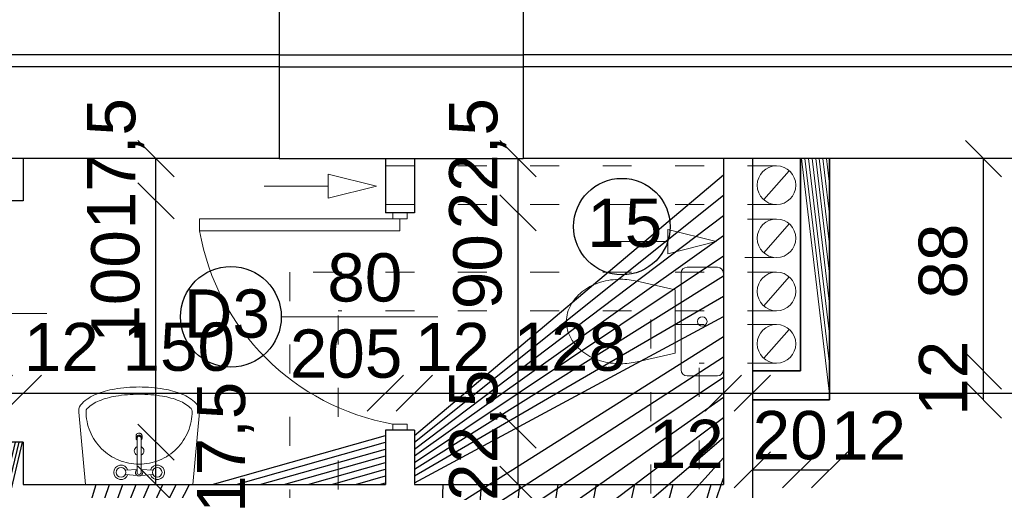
# Model space of a CAD drawing. Header units: millimetres. Extents: x 6197 to 108098, y 4257 to 29730.
# Tile 46 of 148: x 20342 to 20750, y 10724 to 10919. Entities that reach past the tile are written whole.
import ezdxf

# ---------------------------------------------------------------- set-up
doc = ezdxf.new("R2010")
doc.units = ezdxf.units.MM
doc.linetypes.add('ACAD_ISO03W100', pattern=[30, 12, -18])
doc.layers.add('wuposażenie 0.15', color=140, linetype='Continuous', lineweight=15)
doc.styles.get("Standard").update_dxf_attribs({"font": 'arial.ttf'})
doc.dimstyles.new('ISO-25', dxfattribs={"dimtxt": 2.5, "dimasz": 2.5, "dimexe": 1.25, "dimexo": 0.625, "dimtad": 1, "dimtxsty": 'Standard', "dimcen": 2.5, "dimadec": 0, "dimazin": 0, "dimtfac": 1, "dimtmove": 0, "dimatfit": 3, "dimfxl": 1, "dimarcsym": 0})
pattern_1 = [(45, (-1177844323.7111, -935728472.6591815), (-11.22532015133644, 11.22532015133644), [])]

# ---------------------------------------------------------------- blocks, each defined once
blk = doc.blocks.new('_Oblique')
at = {"color": 0, "linetype": 'ByBlock', "lineweight": -2}
blk.add_line((-0.5, -0.5), (0.5, 0.5), dxfattribs=at)
blk = doc.blocks.new('*D669')
at = {"color": 0, "lineweight": -2, "transparency": 16777216}
blk.add_line((20988.1055555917, 10726.62654205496), (20988.1055555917, 10861.62654539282), dxfattribs=at)
at = {"layer": 'Defpoints', "color": 0, "transparency": 16777216}
for p in [(20988.1055555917, 10861.62654539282), (21083.33067399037, 10861.62654539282), (20633.33067399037, 10726.62654205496)]:
    blk.add_point(p, dxfattribs=at)
at = {"color": 0, "lineweight": -2, "transparency": 16777216, "xscale": 15, "yscale": 15, "zscale": 15}
for p, rotation in [((20988.1055555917, 10861.62654539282), 90), ((20988.1055555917, 10726.62654205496), 270)]:
    blk.add_blockref('_Oblique', p, dxfattribs=dict(at, rotation=rotation))
at = {"color": 0, "transparency": 16777216, "insert": (20971.40974503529, 10797.68859978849), "char_height": 20, "attachment_point": 5, "rotation": 90}
blk.add_mtext('135', dxfattribs=at)
blk = doc.blocks.new('*D670')
at = {"color": 0, "lineweight": -2, "transparency": 16777216}
blk.add_line((20988.10555392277, 10714.62654205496), (20988.10555392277, 10726.62654610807), dxfattribs=at)
at = {"layer": 'Defpoints', "color": 0, "transparency": 16777216}
for p in [(20633.33067399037, 10726.62654610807), (20988.10555392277, 10726.62654610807), (20633.33067422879, 10714.62654205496)]:
    blk.add_point(p, dxfattribs=at)
at = {"color": 0, "lineweight": -2, "transparency": 16777216, "xscale": 15, "yscale": 15, "zscale": 15}
for p, rotation in [((20988.10555392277, 10726.62654610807), 90), ((20988.10555392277, 10714.62654205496), 270)]:
    blk.add_blockref('_Oblique', p, dxfattribs=dict(at, rotation=rotation))
at = {"color": 0, "transparency": 16777216, "insert": (20971.40974098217, 10725.86548193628), "char_height": 20, "attachment_point": 5, "rotation": 90}
blk.add_mtext('12', dxfattribs=at)
blk = doc.blocks.new('*D683')
at = {"color": 0, "lineweight": -2, "transparency": 16777216}
blk.add_line((20331.33067399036, 10764.41267701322), (20343.33067399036, 10764.41267701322), dxfattribs=at)
at = {"layer": 'Defpoints', "color": 0, "transparency": 16777216}
for p in [(20331.33067399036, 10861.92880567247), (20343.33067399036, 10861.62654169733), (20343.33067399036, 10764.41267701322)]:
    blk.add_point(p, dxfattribs=at)
at = {"color": 0, "lineweight": -2, "transparency": 16777216, "xscale": 15, "yscale": 15, "zscale": 15, "rotation": 180}
blk.add_blockref('_Oblique', (20331.33067399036, 10764.41267701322), dxfattribs=at)
at = {"color": 0, "lineweight": -2, "transparency": 16777216, "xscale": 15, "yscale": 15, "zscale": 15}
blk.add_blockref('_Oblique', (20343.33067399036, 10764.41267701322), dxfattribs=at)
at = {"color": 0, "transparency": 16777216, "insert": (20359.09790521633, 10783.55646010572), "char_height": 20, "attachment_point": 5}
blk.add_mtext('12', dxfattribs=at)
blk = doc.blocks.new('*D684')
at = {"color": 0, "lineweight": -2, "transparency": 16777216}
blk.add_line((20343.33067399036, 10764.41267701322), (20493.33067399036, 10764.41267701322), dxfattribs=at)
at = {"layer": 'Defpoints', "color": 0, "transparency": 16777216}
for p in [(20343.33067399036, 10861.92880567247), (20493.33067399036, 10861.92880519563), (20493.33067399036, 10764.41267701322)]:
    blk.add_point(p, dxfattribs=at)
at = {"color": 0, "lineweight": -2, "transparency": 16777216, "xscale": 15, "yscale": 15, "zscale": 15, "rotation": 180}
blk.add_blockref('_Oblique', (20343.33067399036, 10764.41267701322), dxfattribs=at)
at = {"color": 0, "lineweight": -2, "transparency": 16777216, "xscale": 15, "yscale": 15, "zscale": 15}
blk.add_blockref('_Oblique', (20493.33067399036, 10764.41267701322), dxfattribs=at)
at = {"color": 0, "transparency": 16777216, "insert": (20407.71204095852, 10783.55646010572), "char_height": 20, "attachment_point": 5}
blk.add_mtext('150', dxfattribs=at)
blk = doc.blocks.new('*D685')
at = {"color": 0, "lineweight": -2, "transparency": 16777216}
blk.add_line((20493.33067399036, 10764.41267653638), (20505.33067399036, 10764.41267653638), dxfattribs=at)
at = {"layer": 'Defpoints', "color": 0, "transparency": 16777216}
for p in [(20493.33067399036, 10861.92880519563), (20505.33067399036, 10861.62654122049), (20505.33067399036, 10764.41267653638)]:
    blk.add_point(p, dxfattribs=at)
at = {"color": 0, "lineweight": -2, "transparency": 16777216, "xscale": 15, "yscale": 15, "zscale": 15, "rotation": 180}
blk.add_blockref('_Oblique', (20493.33067399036, 10764.41267653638), dxfattribs=at)
at = {"color": 0, "lineweight": -2, "transparency": 16777216, "xscale": 15, "yscale": 15, "zscale": 15}
blk.add_blockref('_Oblique', (20505.33067399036, 10764.41267653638), dxfattribs=at)
at = {"color": 0, "transparency": 16777216, "insert": (20521.09790521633, 10783.55645962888), "char_height": 20, "attachment_point": 5}
blk.add_mtext('12', dxfattribs=at)
blk = doc.blocks.new('*D686')
at = {"color": 0, "lineweight": -2, "transparency": 16777216}
blk.add_line((20505.33067399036, 10764.41267653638), (20633.33067399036, 10764.41267653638), dxfattribs=at)
at = {"layer": 'Defpoints', "color": 0, "transparency": 16777216}
for p in [(20505.33067399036, 10861.92880519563), (20633.33067399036, 10861.62654539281), (20633.33067399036, 10764.41267653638)]:
    blk.add_point(p, dxfattribs=at)
at = {"color": 0, "lineweight": -2, "transparency": 16777216, "xscale": 15, "yscale": 15, "zscale": 15, "rotation": 180}
blk.add_blockref('_Oblique', (20505.33067399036, 10764.41267653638), dxfattribs=at)
at = {"color": 0, "lineweight": -2, "transparency": 16777216, "xscale": 15, "yscale": 15, "zscale": 15}
blk.add_blockref('_Oblique', (20633.33067399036, 10764.41267653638), dxfattribs=at)
at = {"color": 0, "transparency": 16777216, "insert": (20569.70461493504, 10783.55645962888), "char_height": 20, "attachment_point": 5}
blk.add_mtext('128', dxfattribs=at)
blk = doc.blocks.new('*D687')
at = {"color": 0, "lineweight": -2, "transparency": 16777216}
blk.add_line((20633.33067351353, 10764.41267653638), (20645.33067351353, 10764.41267653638), dxfattribs=at)
at = {"layer": 'Defpoints', "color": 0, "transparency": 16777216}
for p in [(20633.33067351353, 10861.92880519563), (20645.33067351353, 10861.62654122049), (20645.33067351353, 10764.41267653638)]:
    blk.add_point(p, dxfattribs=at)
at = {"color": 0, "lineweight": -2, "transparency": 16777216, "xscale": 15, "yscale": 15, "zscale": 15, "rotation": 180}
blk.add_blockref('_Oblique', (20633.33067351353, 10764.41267653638), dxfattribs=at)
at = {"color": 0, "lineweight": -2, "transparency": 16777216, "xscale": 15, "yscale": 15, "zscale": 15}
blk.add_blockref('_Oblique', (20645.33067351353, 10764.41267653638), dxfattribs=at)
at = {"color": 0, "transparency": 16777216, "insert": (20617.94449072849, 10743.42352625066), "char_height": 20, "attachment_point": 5}
blk.add_mtext('12', dxfattribs=at)
blk = doc.blocks.new('*D688')
at = {"color": 0, "lineweight": -2, "transparency": 16777216}
blk.add_line((20645.33067351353, 10764.41267653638), (21083.33067399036, 10764.41267653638), dxfattribs=at)
at = {"layer": 'Defpoints', "color": 0, "transparency": 16777216}
for p in [(20645.33067351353, 10861.92880519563), (21083.33067399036, 10861.62654539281), (21083.33067399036, 10764.41267653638)]:
    blk.add_point(p, dxfattribs=at)
at = {"color": 0, "lineweight": -2, "transparency": 16777216, "xscale": 15, "yscale": 15, "zscale": 15, "rotation": 180}
blk.add_blockref('_Oblique', (20645.33067351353, 10764.41267653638), dxfattribs=at)
at = {"color": 0, "lineweight": -2, "transparency": 16777216, "xscale": 15, "yscale": 15, "zscale": 15}
blk.add_blockref('_Oblique', (21083.33067399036, 10764.41267653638), dxfattribs=at)
at = {"color": 0, "transparency": 16777216, "insert": (20867.13768654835, 10783.55645962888), "char_height": 20, "attachment_point": 5}
blk.add_mtext('438', dxfattribs=at)
blk = doc.blocks.new('*D692')
at = {"color": 0, "lineweight": -2, "transparency": 16777216}
blk.add_line((20548.25502210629, 10839.12654360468), (20548.25502210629, 10861.62654122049), dxfattribs=at)
at = {"layer": 'Defpoints', "color": 0, "transparency": 16777216}
for p in [(20505.33067399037, 10861.62654122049), (20548.25502210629, 10861.62654122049), (20505.33067399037, 10839.12654360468)]:
    blk.add_point(p, dxfattribs=at)
at = {"color": 0, "lineweight": -2, "transparency": 16777216, "xscale": 15, "yscale": 15, "zscale": 15}
for p, rotation in [((20548.25502210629, 10861.62654122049), 90), ((20548.25502210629, 10839.12654360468), 270)]:
    blk.add_blockref('_Oblique', p, dxfattribs=dict(at, rotation=rotation))
at = {"color": 0, "transparency": 16777216, "insert": (20531.5592067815, 10859.48962482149), "char_height": 20, "attachment_point": 5, "rotation": 90}
blk.add_mtext('22,5', dxfattribs=at)
blk = doc.blocks.new('*D693')
at = {"color": 0, "lineweight": -2, "transparency": 16777216}
blk.add_line((20548.25502496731, 10749.12654360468), (20548.25502496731, 10839.12654360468), dxfattribs=at)
at = {"layer": 'Defpoints', "color": 0, "transparency": 16777216}
for p in [(20505.33067399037, 10839.12654360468), (20548.25502496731, 10839.12654360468), (20505.33067399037, 10749.12654360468)]:
    blk.add_point(p, dxfattribs=at)
at = {"color": 0, "lineweight": -2, "transparency": 16777216, "xscale": 15, "yscale": 15, "zscale": 15}
for p, rotation in [((20548.25502496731, 10839.12654360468), 90), ((20548.25502496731, 10749.12654360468), 270)]:
    blk.add_blockref('_Oblique', p, dxfattribs=dict(at, rotation=rotation))
at = {"color": 0, "transparency": 16777216, "insert": (20531.5592067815, 10814.76401110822), "char_height": 20, "attachment_point": 5, "rotation": 90}
blk.add_mtext('90', dxfattribs=at)
blk = doc.blocks.new('*D694')
at = {"color": 0, "lineweight": -2, "transparency": 16777216}
blk.add_line((20548.25502615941, 10726.62654575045), (20548.25502615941, 10749.12654336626), dxfattribs=at)
at = {"layer": 'Defpoints', "color": 0, "transparency": 16777216}
for p in [(20505.33067708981, 10749.12654336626), (20548.25502615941, 10749.12654336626), (20505.33067708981, 10726.62654575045)]:
    blk.add_point(p, dxfattribs=at)
at = {"color": 0, "lineweight": -2, "transparency": 16777216, "xscale": 15, "yscale": 15, "zscale": 15}
for p, rotation in [((20548.25502615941, 10749.12654336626), 90), ((20548.25502615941, 10726.62654575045), 270)]:
    blk.add_blockref('_Oblique', p, dxfattribs=dict(at, rotation=rotation))
at = {"color": 0, "transparency": 16777216, "insert": (20531.55920988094, 10746.98962696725), "char_height": 20, "attachment_point": 5, "rotation": 90}
blk.add_mtext('22,5', dxfattribs=at)
blk = doc.blocks.new('*D698')
at = {"color": 0, "lineweight": -2, "transparency": 16777216}
blk.add_line((20398.27643424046, 10844.12654360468), (20398.27643424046, 10861.62654539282), dxfattribs=at)
at = {"layer": 'Defpoints', "color": 0, "transparency": 16777216}
for p in [(20343.33067399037, 10861.62654539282), (20398.27643424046, 10861.62654539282), (20343.33067422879, 10844.12654360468)]:
    blk.add_point(p, dxfattribs=at)
at = {"color": 0, "lineweight": -2, "transparency": 16777216, "xscale": 15, "yscale": 15, "zscale": 15}
for p, rotation in [((20398.27643424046, 10861.62654539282), 90), ((20398.27643424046, 10844.12654360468), 270)]:
    blk.add_blockref('_Oblique', p, dxfattribs=dict(at, rotation=rotation))
at = {"color": 0, "transparency": 16777216, "insert": (20381.58061700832, 10859.48962482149), "char_height": 20, "attachment_point": 5, "rotation": 90}
blk.add_mtext('17,5', dxfattribs=at)
blk = doc.blocks.new('*D699')
at = {"color": 0, "lineweight": -2, "transparency": 16777216}
blk.add_line((20398.27643757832, 10744.12654360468), (20398.27643757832, 10844.12654360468), dxfattribs=at)
at = {"layer": 'Defpoints', "color": 0, "transparency": 16777216}
for p in [(20343.33067422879, 10844.12654360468), (20398.27643757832, 10844.12654360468), (20343.33067422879, 10744.12654360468)]:
    blk.add_point(p, dxfattribs=at)
at = {"color": 0, "lineweight": -2, "transparency": 16777216, "xscale": 15, "yscale": 15, "zscale": 15}
for p, rotation in [((20398.27643757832, 10844.12654360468), 90), ((20398.27643757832, 10744.12654360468), 270)]:
    blk.add_blockref('_Oblique', p, dxfattribs=dict(at, rotation=rotation))
at = {"color": 0, "transparency": 16777216, "insert": (20381.58061700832, 10808.6688607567), "char_height": 20, "attachment_point": 5, "rotation": 90}
blk.add_mtext('100', dxfattribs=at)
blk = doc.blocks.new('*D700')
at = {"color": 0, "lineweight": -2, "transparency": 16777216}
blk.add_line((20398.276438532, 10726.62654181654), (20398.276438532, 10744.12654360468), dxfattribs=at)
at = {"layer": 'Defpoints', "color": 0, "transparency": 16777216}
for p in [(20343.33067637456, 10744.12654360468), (20398.276438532, 10744.12654360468), (20343.33067661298, 10726.62654181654)]:
    blk.add_point(p, dxfattribs=at)
at = {"color": 0, "lineweight": -2, "transparency": 16777216, "xscale": 15, "yscale": 15, "zscale": 15}
for p, rotation in [((20398.276438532, 10744.12654360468), 90), ((20398.276438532, 10726.62654181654), 270)]:
    blk.add_blockref('_Oblique', p, dxfattribs=dict(at, rotation=rotation))
at = {"color": 0, "transparency": 16777216, "insert": (20427.08247095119, 10741.98962303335), "char_height": 20, "attachment_point": 5, "rotation": 90}
blk.add_mtext('17,5', dxfattribs=at)
blk = doc.blocks.new('*D947')
at = {"color": 0, "lineweight": -2, "transparency": 16777216}
blk.add_line((20741.05132037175, 10773.62654122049), (20741.05132037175, 10861.62654539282), dxfattribs=at)
at = {"layer": 'Defpoints', "color": 0, "transparency": 16777216}
for p in [(20677.33067351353, 10861.62654539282), (20741.05132037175, 10861.62654539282), (20665.33067351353, 10773.62654122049)]:
    blk.add_point(p, dxfattribs=at)
at = {"color": 0, "lineweight": -2, "transparency": 16777216, "xscale": 15, "yscale": 15, "zscale": 15}
for p, rotation in [((20741.05132037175, 10861.62654539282), 90), ((20741.05132037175, 10773.62654122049), 270)]:
    blk.add_blockref('_Oblique', p, dxfattribs=dict(at, rotation=rotation))
at = {"color": 0, "transparency": 16777216, "insert": (20724.35550790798, 10819.15192993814), "char_height": 20, "attachment_point": 5, "rotation": 90}
blk.add_mtext('88', dxfattribs=at)
blk = doc.blocks.new('*D948')
at = {"color": 0, "lineweight": -2, "transparency": 16777216}
blk.add_line((20741.0513222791, 10761.62654539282), (20741.0513222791, 10773.62654122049), dxfattribs=at)
at = {"layer": 'Defpoints', "color": 0, "transparency": 16777216}
for p in [(20677.33067351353, 10773.62654122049), (20741.0513222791, 10773.62654122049), (20677.33067351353, 10761.62654539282)]:
    blk.add_point(p, dxfattribs=at)
at = {"color": 0, "lineweight": -2, "transparency": 16777216, "xscale": 15, "yscale": 15, "zscale": 15}
for p, rotation in [((20741.0513222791, 10773.62654122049), 90), ((20741.0513222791, 10761.62654539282), 270)]:
    blk.add_blockref('_Oblique', p, dxfattribs=dict(at, rotation=rotation))
at = {"color": 0, "transparency": 16777216, "insert": (20724.35550790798, 10770.61493631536), "char_height": 20, "attachment_point": 5, "rotation": 90}
blk.add_mtext('12', dxfattribs=at)
blk = doc.blocks.new('*D949')
at = {"color": 0, "lineweight": -2, "transparency": 16777216}
blk.add_line((20645.33067422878, 10732.69030567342), (20665.33067351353, 10732.69030567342), dxfattribs=at)
at = {"layer": 'Defpoints', "color": 0, "transparency": 16777216}
for p in [(20645.33067422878, 10773.62654110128), (20665.33067351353, 10773.62654122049), (20665.33067351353, 10732.69030567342)]:
    blk.add_point(p, dxfattribs=at)
at = {"color": 0, "lineweight": -2, "transparency": 16777216, "xscale": 15, "yscale": 15, "zscale": 15, "rotation": 180}
blk.add_blockref('_Oblique', (20645.33067422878, 10732.69030567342), dxfattribs=at)
at = {"color": 0, "lineweight": -2, "transparency": 16777216, "xscale": 15, "yscale": 15, "zscale": 15}
blk.add_blockref('_Oblique', (20665.33067351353, 10732.69030567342), dxfattribs=at)
at = {"color": 0, "transparency": 16777216, "insert": (20661.00119334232, 10746.9186105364), "char_height": 20, "attachment_point": 5}
blk.add_mtext('20', dxfattribs=at)
blk = doc.blocks.new('*D950')
at = {"color": 0, "lineweight": -2, "transparency": 16777216}
blk.add_line((20665.33067351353, 10732.69030567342), (20677.33067351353, 10732.69030567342), dxfattribs=at)
at = {"layer": 'Defpoints', "color": 0, "transparency": 16777216}
for p in [(20665.33067351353, 10773.62654110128), (20677.33067351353, 10773.62654122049), (20677.33067351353, 10732.69030567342)]:
    blk.add_point(p, dxfattribs=at)
at = {"color": 0, "lineweight": -2, "transparency": 16777216, "xscale": 15, "yscale": 15, "zscale": 15, "rotation": 180}
blk.add_blockref('_Oblique', (20665.33067351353, 10732.69030567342), dxfattribs=at)
at = {"color": 0, "lineweight": -2, "transparency": 16777216, "xscale": 15, "yscale": 15, "zscale": 15}
blk.add_blockref('_Oblique', (20677.33067351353, 10732.69030567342), dxfattribs=at)
at = {"color": 0, "transparency": 16777216, "insert": (20693.43459516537, 10746.9186105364), "char_height": 20, "attachment_point": 5}
blk.add_mtext('12', dxfattribs=at)

msp = doc.modelspace()

# ---------------------------------------------------------------- hatches: boundary and pattern name
h = msp.add_hatch()
h.set_pattern_fill('ANSI31', color=256, scale=5)
h.set_pattern_definition(pattern_1)
h.paths.add_polyline_path([(20550.33067399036, 10929.62654181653), (20449.33067399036, 10929.62654181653), (20449.33067399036, 10904.62654181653), (20550.33067399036, 10904.62654181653)])
h.paths.add_polyline_path([(20550.33067399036, 10904.62654181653), (20449.33067399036, 10904.62654181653), (20449.33067399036, 10899.62654157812), (20550.33067399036, 10899.62654157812)])
h.paths.add_polyline_path([(20550.33067399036, 10899.62654157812), (20449.33067399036, 10899.62654157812), (20449.33067399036, 10861.62654193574), (20550.33067399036, 10861.62654193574)])
h = msp.add_hatch()
h.set_pattern_fill('ANSI31', color=256, scale=5)
h.set_pattern_definition(pattern_1)
h.paths.add_polyline_path([(19707.33067422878, 10573.62654217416), (19350.33067422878, 10573.62654193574), (19350.33067422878, 10561.62654193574), (19661.33068233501, 10561.62654205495), (19661.33068233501, 10541.62654193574), (19673.33068233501, 10541.62654205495), (19673.33068233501, 10561.62654193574), (19707.33067422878, 10561.62654193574)])
h.paths.add_polyline_path([(19925.33067422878, 10573.62654193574), (19882.98750740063, 10573.62654193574, -1.000001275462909), (19879.88432556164, 10573.62654205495), (19839.33067422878, 10573.62654205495), (19839.33067422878, 10601.62654193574), (19827.33067422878, 10601.62654193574), (19827.33067422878, 10573.62654193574), (19807.33067422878, 10573.62654193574), (19807.33067422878, 10561.62654193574), (19925.33067422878, 10561.62654193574)])
h.paths.add_polyline_path([(19839.33067422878, 10861.62654229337), (19827.33067422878, 10861.62654229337), (19827.33067422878, 10601.62654193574), (19839.33067422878, 10601.62654193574)])
h.paths.add_polyline_path([(20071.33067422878, 10861.62654181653), (20071.33067399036, 10861.62654181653), (20059.33067422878, 10861.62654181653), (20059.3306744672, 10721.62654205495), (20071.33067422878, 10721.62654205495)])
h.paths.add_polyline_path([(20071.33067422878, 10621.62654205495), (20059.3306744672, 10621.62654205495), (20059.33067422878, 10601.62654193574), (20071.33067422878, 10601.62654193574)])
h.paths.add_polyline_path([(20343.33067399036, 10861.62654181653), (20331.33067399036, 10861.62654181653), (20331.33067399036, 10844.12654348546), (20343.33067399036, 10844.12654360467)])
h.paths.add_polyline_path([(20645.33067399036, 10861.62654181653), (20633.33067399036, 10861.62654181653), (20633.33067399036, 10726.62654205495), (20505.33067399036, 10726.62654193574), (20505.33067399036, 10749.12654360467), (20493.33067399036, 10749.12654360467), (20493.33067399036, 10726.62654193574), (20413.53900271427, 10726.62654181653), (20413.53900271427, 10726.62654169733), (20369.05731063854, 10726.62654169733), (20343.33067422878, 10726.62654181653), (20343.33067422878, 10744.12654360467), (20331.33067422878, 10744.12654348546), (20331.33067422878, 10694.12654181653), (20343.33067399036, 10694.12654181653), (20343.33067399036, 10714.62654181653), (20493.33067399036, 10714.62654205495), (20493.33067399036, 10689.12654193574), (20505.33067399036, 10689.12654193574), (20505.33067399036, 10714.62654205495), (20633.33067399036, 10714.62654205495), (20633.33067422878, 10601.62654193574), (20645.33067422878, 10601.62654193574)])
h.paths.add_polyline_path([(20505.33067399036, 10861.62654193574), (20493.33067399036, 10861.62654193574), (20493.33067399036, 10839.12654360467), (20505.33067399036, 10839.12654360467)])
h.paths.add_polyline_path([(20585.33067422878, 10573.62654193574), (20505.33067422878, 10573.62654193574), (20505.33067399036, 10599.12654193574), (20493.33067422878, 10599.12654193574), (20493.33067422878, 10573.62654193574), (20413.53900295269, 10573.62654181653), (20413.53900295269, 10573.62654169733), (20369.05731087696, 10573.62654169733), (20343.33067422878, 10573.62654181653), (20343.33067422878, 10594.12654181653), (20331.33067422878, 10594.12654181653), (20331.33067422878, 10561.62654193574), (20585.33067422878, 10561.62654193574)])
h.paths.add_polyline_path([(20658.33067422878, 10573.62654181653), (20645.33067422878, 10573.62654181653), (20645.33067422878, 10561.62654181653), (20658.33067422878, 10561.62654181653)])
h.paths.add_polyline_path([(21042.33067422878, 10573.62654181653), (20758.33067422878, 10573.62654193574), (20758.33067422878, 10561.62654181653), (20771.33067422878, 10561.62654181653), (20771.33067422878, 10541.62654181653), (20783.33067422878, 10541.62654181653), (20783.33067422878, 10561.62654193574), (21042.33067422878, 10561.62654181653)])
at = {"lineweight": 20}
h = msp.add_hatch(dxfattribs=at)
h.set_pattern_fill('ANSI31', color=256, scale=5)
h.set_pattern_definition([(45, (-1177846952.249857, -935728472.6591815), (-11.22532015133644, 11.22532015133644), [])])
h.paths.add_polyline_path([(20677.33067351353, 10861.62654181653), (20665.33067351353, 10861.62654181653), (20665.33067351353, 10773.62654122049), (20645.33067399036, 10773.62654122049), (20645.33067399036, 10761.62654539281), (20677.33067351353, 10761.62654539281)])

# ---------------------------------------------------------------- linework, layer by layer
at = {"lineweight": 30}
for p, q in [((20449.33067399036, 10929.62654193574), (20449.33067399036, 10861.62654193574)), ((20550.33067399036, 10929.62654193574), (20550.33067399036, 10861.62654193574)), ((20449.33067399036, 10904.62654181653), (19907.33067399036, 10904.62654181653)), ((20888.33067399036, 10904.62654193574), (20550.33067399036, 10904.62654181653)), ((20449.33067399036, 10899.62654157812), (19907.33067399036, 10899.62654157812)), ((20888.33067399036, 10899.62654181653), (20550.33067399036, 10899.62654157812)), ((20449.33067399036, 10861.62654181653), (19907.33067399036, 10861.62654181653)), ((20343.33067399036, 10861.62654539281), (20343.33067399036, 10844.12654360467)), ((20493.33067399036, 10861.62654539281), (20493.33067399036, 10839.12654360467)), ((20505.33067399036, 10861.62654539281), (20505.33067399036, 10839.12654360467)), ((20888.33067399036, 10861.62654181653), (20550.33067399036, 10861.62654181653)), ((20633.33067399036, 10861.62654539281), (20633.33067399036, 10726.62654193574)), ((20645.33067399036, 10861.62654539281), (20645.33067422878, 10601.62654181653)), ((20343.33067422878, 10844.12654360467), (20331.33067399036, 10844.12654348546)), ((20505.33067399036, 10839.12654360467), (20493.33067399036, 10839.12654360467)), ((20493.33067399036, 10749.12654360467), (20493.33067399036, 10726.62654193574)), ((20505.33067399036, 10749.12654360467), (20493.33067399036, 10749.12654360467)), ((20505.33067399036, 10749.12654360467), (20505.33067399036, 10726.62654193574)), ((20343.33067422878, 10744.12654360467), (20331.33067399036, 10744.12654348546)), ((20343.33067422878, 10744.12654360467), (20343.33067422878, 10726.62654169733)), ((20343.33067422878, 10726.62654181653), (20493.33067422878, 10726.62654193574)), ((20505.33067399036, 10726.62654193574), (20633.33067422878, 10726.62654205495))]:
    msp.add_line(p, q, dxfattribs=at)
at = {"linetype": 'Continuous', "lineweight": 30}
for p, q in [((20449.33067399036, 10904.62654181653), (20550.33067399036, 10904.62654181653)), ((20449.33067399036, 10899.62654157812), (20550.33067399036, 10899.62654157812)), ((20449.33067399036, 10861.62654193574), (20550.33067399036, 10861.62654193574))]:
    msp.add_line(p, q, dxfattribs=at)
msp.add_line((21083.33067399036, 10861.62654539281), (20645.33067399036, 10861.62654539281))
at = {"lineweight": 20}
for p, q in [((20645.33067351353, 10861.62654122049), (20645.33067351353, 10773.62654122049)), ((20665.33067351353, 10861.62654539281), (20677.33067351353, 10861.62654539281)), ((20469.62409788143, 10850.19584914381), (20469.62409788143, 10855.19584914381)), ((20489.62409788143, 10850.19584914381), (20469.62409788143, 10855.19584914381)), ((20650.02126770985, 10844.60550841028), (20660.64007907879, 10856.5738352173)), ((20443.0672720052, 10850.19584914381), (20469.62409788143, 10850.19584914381)), ((20469.62409788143, 10850.19584914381), (20469.62409788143, 10845.19584914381)), ((20489.62409788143, 10850.19584914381), (20469.62409788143, 10845.19584914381)), ((20496.33067399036, 10836.62654360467), (20496.33067399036, 10839.12654360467)), ((20502.33067399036, 10836.62654360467), (20502.33067399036, 10839.12654360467)), ((20496.33067399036, 10836.62654360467), (20416.33067399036, 10836.62654360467)), ((20416.33067399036, 10836.62654360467), (20416.33067399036, 10831.62654360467)), ((20499.33067399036, 10836.62654360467), (20496.33067399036, 10836.62654360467)), ((20499.33067399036, 10836.62654360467), (20499.33067399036, 10831.62654360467)), ((20499.33067399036, 10836.62654360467), (20502.33067399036, 10836.62654360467)), ((20650.02126794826, 10822.60550829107), (20660.64007907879, 10834.5738352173)), ((20416.33067399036, 10831.62653251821), (20499.33067399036, 10831.62654360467)), ((20610.28789740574, 10827.22225364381), (20610.28789740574, 10832.22225364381)), ((20630.28789740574, 10827.22225364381), (20610.28789740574, 10832.22225364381)), ((20583.7310715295, 10827.22225364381), (20610.28789740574, 10827.22225364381)), ((20610.28789740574, 10827.22225364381), (20610.28789740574, 10822.22225364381)), ((20630.28789740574, 10827.22225364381), (20610.28789740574, 10822.22225364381)), ((20650.02126770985, 10800.60550841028), (20660.64007907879, 10812.5738352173)), ((20353.09849077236, 10797.47031482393), (20288.18698268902, 10797.47031482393)), ((20515.09849053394, 10796.0645829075), (20450.1869824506, 10796.0645829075)), ((20650.02126770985, 10778.90355428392), (20660.64007907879, 10790.87188109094)), ((20499.33067399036, 10751.62654360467), (20496.33067399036, 10751.62654360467)), ((20496.33067399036, 10751.62654360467), (20496.33067399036, 10749.12654360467)), ((20499.33067399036, 10751.62654360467), (20502.33067399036, 10751.62654360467)), ((20502.33067399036, 10751.62654360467), (20502.33067399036, 10749.12654360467))]:
    msp.add_line(p, q, dxfattribs=at)
at = {"lineweight": 35}
for p, q in [((20665.33067351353, 10773.62654122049), (20665.33067351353, 10861.62654539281)), ((20677.33067351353, 10861.62654539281), (20677.33067351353, 10761.62654539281)), ((20645.33067351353, 10773.62654122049), (20665.33067351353, 10773.62654122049)), ((20677.33067351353, 10761.62654539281), (20645.33067399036, 10761.62654539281))]:
    msp.add_line(p, q, dxfattribs=at)
at = {"linetype": 'ACAD_ISO03W100', "lineweight": 20}
for p, q in [((20655.33067351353, 10858.58967169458), (20493.33067399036, 10858.58967169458)), ((20655.33067351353, 10842.58967169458), (20493.33067399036, 10842.58967169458)), ((20655.33067351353, 10836.58967169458), (20633.33067399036, 10836.58967169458)), ((20654.19410902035, 10820.58967169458), (20633.33067399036, 10820.58967169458)), ((20655.33067351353, 10814.58967169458), (20453.77382498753, 10814.58967169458)), ((20453.77382498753, 10814.58967169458), (20453.77382498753, 10714.62654193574)), ((20655.33067351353, 10798.58967169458), (20473.77382474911, 10798.58967169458)), ((20473.77382474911, 10796.58967169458), (20473.77382498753, 10714.62654193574)), ((20603.23347693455, 10794.88771756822), (20603.23347693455, 10714.62654205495)), ((20655.33067351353, 10792.88771756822), (20603.23347693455, 10792.88771756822)), ((20655.33067351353, 10776.88771756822), (20623.23347693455, 10776.88771756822)), ((20623.23347693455, 10774.88771756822), (20623.23347693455, 10714.62654205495))]:
    msp.add_line(p, q, dxfattribs=at)
at = {"lineweight": 20}
for centre in [(20655.33067351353, 10850.58967169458), (20655.33067351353, 10828.58967169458), (20655.33067351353, 10806.58967169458), (20655.33067351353, 10784.88771756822)]:
    msp.add_circle(centre, 8, dxfattribs=at)
for centre, radius in [((20591.27403503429, 10833.43422301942), 20), ((20429.32848888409, 10796.0645829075), 20.85849344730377)]:
    msp.add_circle(centre, radius)
msp.add_arc((20513.70279389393, 10848.9986630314), 98.90965897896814, 190.1156818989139, 259.8843113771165, dxfattribs=at)
at = {"layer": 'wuposażenie 0.15', "color": 0}
for p, q in [((20390.04815679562, 10745.82942660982), (20390.04815679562, 10746.70942648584)), ((20385.59781986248, 10732.50177224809), (20390.44869428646, 10732.86558779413)), ((20392.14761882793, 10732.86558779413), (20396.99849325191, 10732.50177224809)), ((20385.59781986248, 10730.75682290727), (20390.44869428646, 10730.39300736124)), ((20396.99849325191, 10730.75682290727), (20392.14761882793, 10730.39300736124))]:
    msp.add_line(p, q, dxfattribs=at)
msp.add_lwpolyline([(20615.83067399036, 10814.12654360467), (20615.83067399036, 10774.12654360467, 0.414213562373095), (20618.33067399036, 10771.62654360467), (20630.83067399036, 10771.62654360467, 0.414213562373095), (20633.33067399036, 10774.12654360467), (20633.33067399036, 10814.12654360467, 0.414213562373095), (20630.83067399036, 10816.62654360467), (20618.33067399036, 10816.62654360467, 0.414213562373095)], format="xyb", close=True, dxfattribs=at)
msp.add_lwpolyline([(20597.61422902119, 10777.41938217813), (20613.34764128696, 10781.0530771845), (20613.34764128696, 10807.20001002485), (20597.61422902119, 10810.83370503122)], dxfattribs=at)
for points in [[(20570.22865038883, 10801.18293329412, 0.1321381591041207), (20568.33067399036, 10794.12654360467, 0.1321381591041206), (20570.22865038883, 10787.07015391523)], [(20582.48490172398, 10777.83526500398, 0.0720393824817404), (20590.83067399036, 10776.62654360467, 0.05824006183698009), (20597.61422902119, 10777.41938217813)], [(20416.27955966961, 10756.58617480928), (20413.53900271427, 10726.62654169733), (20369.05731063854, 10726.62654169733), (20366.31675344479, 10756.58617480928, -0.02280923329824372), (20366.29815679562, 10756.99362476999, -0.2034527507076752), (20367.66390019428, 10760.21110685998, -0.09716323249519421), (20373.62048727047, 10764.06469258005, -0.05413092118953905), (20381.10434919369, 10766.15485938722, -0.04107152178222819), (20391.29815679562, 10766.99362476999, -0.04107152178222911), (20401.49196439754, 10766.15485938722, -0.05413092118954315), (20408.97582632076, 10764.06469258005, -0.09716323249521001), (20414.93241315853, 10760.21110685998, -0.2034527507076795), (20416.29815679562, 10756.99362476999, -0.2034527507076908)], [(20369.3042803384, 10756.85945876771, -0.02280923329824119), (20369.29815679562, 10756.99362476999, -0.2034527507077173), (20369.74787145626, 10758.05308397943, -0.09716323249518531), (20374.73465925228, 10761.2792623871, -0.05413092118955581), (20381.59472018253, 10763.19520815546, -0.04107152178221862), (20391.29815679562, 10763.99362476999, -0.04107152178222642), (20401.00159317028, 10763.19520815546, -0.05413092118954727), (20407.86165433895, 10761.2792623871, -0.09716323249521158), (20412.84844165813, 10758.05308397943, -0.2034527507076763), (20413.29815679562, 10756.99362476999, -0.0984914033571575), (20411.62350636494, 10748.57458909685, -0.098491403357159), (20406.85450583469, 10741.43727549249, -0.09849140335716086), (20399.71719223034, 10736.66827496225, -0.09849140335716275), (20391.29815679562, 10734.99362476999, -0.09849140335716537), (20382.87912112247, 10736.66827496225, -0.09849140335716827), (20375.74180751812, 10741.43727549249, -0.09849140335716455), (20370.97280698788, 10748.57458909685, -0.09849140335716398), (20369.29815679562, 10756.99362476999)], [(20392.54815679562, 10745.82942660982), (20392.54815679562, 10746.70942648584, 0.1045459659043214), (20392.45432001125, 10747.1533025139, 0.1007964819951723), (20392.18204027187, 10747.53665026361, 0.09591071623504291), (20391.78030448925, 10747.78911217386, 0.09272044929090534), (20391.29815679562, 10747.87929757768, 0.09272044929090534), (20390.81600862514, 10747.78911217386, 0.09591071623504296), (20390.41427331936, 10747.53665026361, 0.1007964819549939), (20390.14199310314, 10747.1533025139)], [(20390.14199310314, 10746.27330239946, 0.1045459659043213), (20390.04815679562, 10745.82942660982, 0.1045459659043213), (20390.14199310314, 10745.38555058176, 0.1007964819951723), (20390.41427331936, 10745.00220283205)], [(20391.29815679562, 10746.99929746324, 0.09272044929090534), (20390.81600862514, 10746.90911229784, 0.09591071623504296), (20390.41427331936, 10746.65665014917, 0.1007964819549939), (20390.14199310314, 10746.27330239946)], [(20390.50776964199, 10746.11141523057, 0.1045459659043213), (20390.44815665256, 10745.82942660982), (20390.44815665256, 10731.62929757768, 0.9999999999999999), (20392.14815670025, 10731.62929757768), (20392.14815670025, 10745.82942660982, 0.1045459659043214), (20392.0885434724, 10746.11141523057)], [(20392.45432001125, 10746.27330239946, 0.1007964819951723), (20392.18204027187, 10746.65665014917, 0.09591071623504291), (20391.78030448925, 10746.90911229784)], [(20392.14815670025, 10744.97163399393, 0.009141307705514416), (20392.18204027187, 10745.00220283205, 0.1007964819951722), (20392.45432001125, 10745.38555058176, 0.1045459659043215), (20392.54815679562, 10745.82942660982, 0.1045459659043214), (20392.45432001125, 10746.27330239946)]]:
    msp.add_lwpolyline(points, format="xyb", dxfattribs=at)
for centre, radius in [((20624.58067399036, 10794.12654360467), 1.959448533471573), ((20383.79815679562, 10731.62929757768), 1.999999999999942), ((20398.79815679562, 10731.62929757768), 1.999999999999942)]:
    msp.add_circle(centre, radius, dxfattribs=at)
for centre, radius, start, end in [((20589.09760218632, 10788.0675626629), 23.30797943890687, 106.4817268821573, 125.5376857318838), ((20590.83067399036, 10782.20995517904), 29.41658841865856, 90, 106.4817268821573), ((20590.83067399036, 10782.20995517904), 29.41658841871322, 76.66741147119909, 90), ((20586.44758182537, 10791.77759143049), 18.74871177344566, 125.5376857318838, 149.8905922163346), ((20586.44758182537, 10796.47549577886), 18.74871177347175, 210.1094077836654, 234.4623142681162), ((20589.09760218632, 10800.18552454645), 23.30797943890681, 234.4623142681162, 253.5182731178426), ((20391.14491086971, 10746.70942648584), 1.096754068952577, 156.1265482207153, 180), ((20391.26715284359, 10745.91349919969), 1.248144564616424, 226.896519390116, 228.9915136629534), ((20391.21926980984, 10745.79651626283), 0.7780705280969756, 133.103480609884, 156.1265482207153), ((20391.26715284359, 10745.74535378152), 0.8481445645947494, 111.1893707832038, 133.103480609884), ((20391.29815679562, 10745.66537698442), 0.933920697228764, 90, 111.1893707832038), ((20391.29815679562, 10745.66537698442), 1.333920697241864, 68.81062921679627, 90), ((20391.29815679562, 10745.66537698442), 0.9339206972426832, 68.81062921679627, 90), ((20391.32916074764, 10745.74535378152), 0.8481445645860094, 46.896519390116, 68.81062921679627), ((20391.37704330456, 10745.79651626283), 0.7780705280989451, 23.87345177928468, 46.896519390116), ((20391.29815679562, 10740.49362476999), 1.999999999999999, 115.1506738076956, 244.8493261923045), ((20391.29815679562, 10740.49362476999), 1.999999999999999, 295.1506738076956, 64.84932619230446), ((20383.79815679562, 10731.62929757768), 2.999999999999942, 18.47954202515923, 341.5204579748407), ((20391.29815679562, 10731.62929757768), 1.499999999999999, 124.5181031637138, 55.48189683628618), ((20398.79815679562, 10731.62929757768), 2.999999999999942, 198.4795420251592, 161.5204579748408)]:
    msp.add_arc(centre, radius, start, end, dxfattribs=at)

# ---------------------------------------------------------------- texts
at = {"char_height": 20}
for s, insert, attachment_point in [('15', (20576.92487269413, 10845.05811628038), 1), ('D3', (20445.50027113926, 10807.41657801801), 3)]:
    msp.add_mtext_dynamic_manual_height_columns(s, width=68.36028754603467, gutter_width=12.5, heights=[0], dxfattribs=dict(at, insert=insert, attachment_point=attachment_point))
at = {"lineweight": 20, "char_height": 20, "attachment_point": 9}
for s, insert in [('80', (20500.33662587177, 10802.11676629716)), ('205', (20500.33662587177, 10770.55720909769))]:
    msp.add_mtext_dynamic_manual_height_columns(s, width=37.211574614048, gutter_width=12.5, heights=[0], dxfattribs=dict(at, insert=insert))

# ---------------------------------------------------------------- dimensions: what is measured, and where the dimension line sits
for base, p1, p2, override, picture, middle in [((20398.27643424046, 10861.62654539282), (20343.33067422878, 10844.12654360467), (20343.33067399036, 10861.62654539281), {"dimtxt": 20, "dimasz": 15, "dimdec": 1, "dimblk1": 'Oblique', "dimblk2": 'Oblique', "dimsah": 1, "dimse1": 1, "dimse2": 1, "dimtmove": 2}, '*D698', (20381.58061700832, 10859.48962482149)), ((20548.25502210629, 10861.62654122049), (20505.33067399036, 10839.12654360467), (20505.33067399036, 10861.62654122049), {"dimtxt": 20, "dimasz": 15, "dimdec": 1, "dimblk1": 'Oblique', "dimblk2": 'Oblique', "dimsah": 1, "dimse1": 1, "dimse2": 1, "dimtmove": 2}, '*D692', (20531.5592067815, 10859.48962482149)), ((20988.1055555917, 10861.62654539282), (20633.33067399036, 10726.62654205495), (21083.33067399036, 10861.62654539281), {"dimtxt": 20, "dimasz": 15, "dimblk1": 'Oblique', "dimblk2": 'Oblique', "dimsah": 1, "dimse1": 1, "dimse2": 1, "dimtmove": 2}, '*D669', (20971.40974503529, 10797.68859978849)), ((20741.05132037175, 10861.62654539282), (20665.33067351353, 10773.62654122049), (20677.33067351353, 10861.62654539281), {"dimtxt": 20, "dimasz": 15, "dimblk1": 'Oblique', "dimblk2": 'Oblique', "dimsah": 1, "dimse1": 1, "dimse2": 1, "dimtmove": 2}, '*D947', (20724.35550790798, 10819.15192993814)), ((20398.27643757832, 10844.12654360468), (20343.33067422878, 10744.12654360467), (20343.33067422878, 10844.12654360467), {"dimtxt": 20, "dimasz": 15, "dimdec": 1, "dimblk1": 'Oblique', "dimblk2": 'Oblique', "dimsah": 1, "dimse1": 1, "dimse2": 1, "dimtmove": 2}, '*D699', (20381.58061700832, 10808.6688607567)), ((20548.25502496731, 10839.12654360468), (20505.33067399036, 10749.12654360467), (20505.33067399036, 10839.12654360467), {"dimtxt": 20, "dimasz": 15, "dimdec": 1, "dimblk1": 'Oblique', "dimblk2": 'Oblique', "dimsah": 1, "dimse1": 1, "dimse2": 1, "dimtmove": 2}, '*D693', (20531.5592067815, 10814.76401110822)), ((20741.0513222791, 10773.62654122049), (20677.33067351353, 10761.62654539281), (20677.33067351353, 10773.62654122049), {"dimtxt": 20, "dimasz": 15, "dimblk1": 'Oblique', "dimblk2": 'Oblique', "dimsah": 1, "dimse1": 1, "dimse2": 1, "dimtmove": 2}, '*D948', (20724.35550790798, 10770.61493631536)), ((20548.25502615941, 10749.12654336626), (20505.33067708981, 10726.62654575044), (20505.33067708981, 10749.12654336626), {"dimtxt": 20, "dimasz": 15, "dimdec": 1, "dimblk1": 'Oblique', "dimblk2": 'Oblique', "dimsah": 1, "dimse1": 1, "dimse2": 1, "dimtmove": 2}, '*D694', (20531.55920988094, 10746.98962696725)), ((20398.276438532, 10744.12654360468), (20343.33067661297, 10726.62654181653), (20343.33067637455, 10744.12654360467), {"dimtxt": 20, "dimasz": 15, "dimdec": 1, "dimblk1": 'Oblique', "dimblk2": 'Oblique', "dimsah": 1, "dimse1": 1, "dimse2": 1, "dimtmove": 2}, '*D700', (20427.08247095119, 10741.98962303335)), ((20988.10555392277, 10726.62654610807), (20633.33067422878, 10714.62654205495), (20633.33067399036, 10726.62654610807), {"dimtxt": 20, "dimasz": 15, "dimblk1": 'Oblique', "dimblk2": 'Oblique', "dimsah": 1, "dimse1": 1, "dimse2": 1, "dimtmove": 2}, '*D670', (20971.40974098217, 10725.86548193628))]:
    dim = msp.add_linear_dim(base=base, p1=p1, p2=p2, angle=90, dimstyle='ISO-25', override=override)
    dim.commit()
    dim.dimension.update_dxf_attribs({"geometry": picture, "text_midpoint": middle, "dimtype": 160})
for base, p1, p2, picture, middle in [((20343.33067399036, 10764.41267701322), (20331.33067399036, 10861.92880567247), (20343.33067399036, 10861.62654169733), '*D683', (20359.09790521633, 10783.55646010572)), ((20493.33067399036, 10764.41267701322), (20343.33067399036, 10861.92880567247), (20493.33067399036, 10861.92880519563), '*D684', (20407.71204095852, 10783.55646010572)), ((20505.33067399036, 10764.41267653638), (20493.33067399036, 10861.92880519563), (20505.33067399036, 10861.62654122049), '*D685', (20521.09790521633, 10783.55645962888)), ((20633.33067399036, 10764.41267653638), (20505.33067399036, 10861.92880519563), (20633.33067399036, 10861.62654539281), '*D686', (20569.70461493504, 10783.55645962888)), ((20645.33067351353, 10764.41267653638), (20633.33067351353, 10861.92880519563), (20645.33067351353, 10861.62654122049), '*D687', (20617.94449072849, 10743.42352625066)), ((21083.33067399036, 10764.41267653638), (20645.33067351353, 10861.92880519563), (21083.33067399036, 10861.62654539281), '*D688', (20867.13768654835, 10783.55645962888)), ((20665.33067351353, 10732.69030567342), (20645.33067422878, 10773.62654110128), (20665.33067351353, 10773.62654122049), '*D949', (20661.00119334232, 10746.9186105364)), ((20677.33067351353, 10732.69030567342), (20665.33067351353, 10773.62654110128), (20677.33067351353, 10773.62654122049), '*D950', (20693.43459516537, 10746.9186105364))]:
    dim = msp.add_linear_dim(base=base, p1=p1, p2=p2, dimstyle='ISO-25', override={"dimtxt": 20, "dimasz": 15, "dimblk1": 'Oblique', "dimblk2": 'Oblique', "dimsah": 1, "dimse1": 1, "dimse2": 1, "dimtmove": 2})
    dim.commit()
    dim.dimension.update_dxf_attribs({"geometry": picture, "text_midpoint": middle, "dimtype": 160})

doc.saveas('drawing.dxf')
